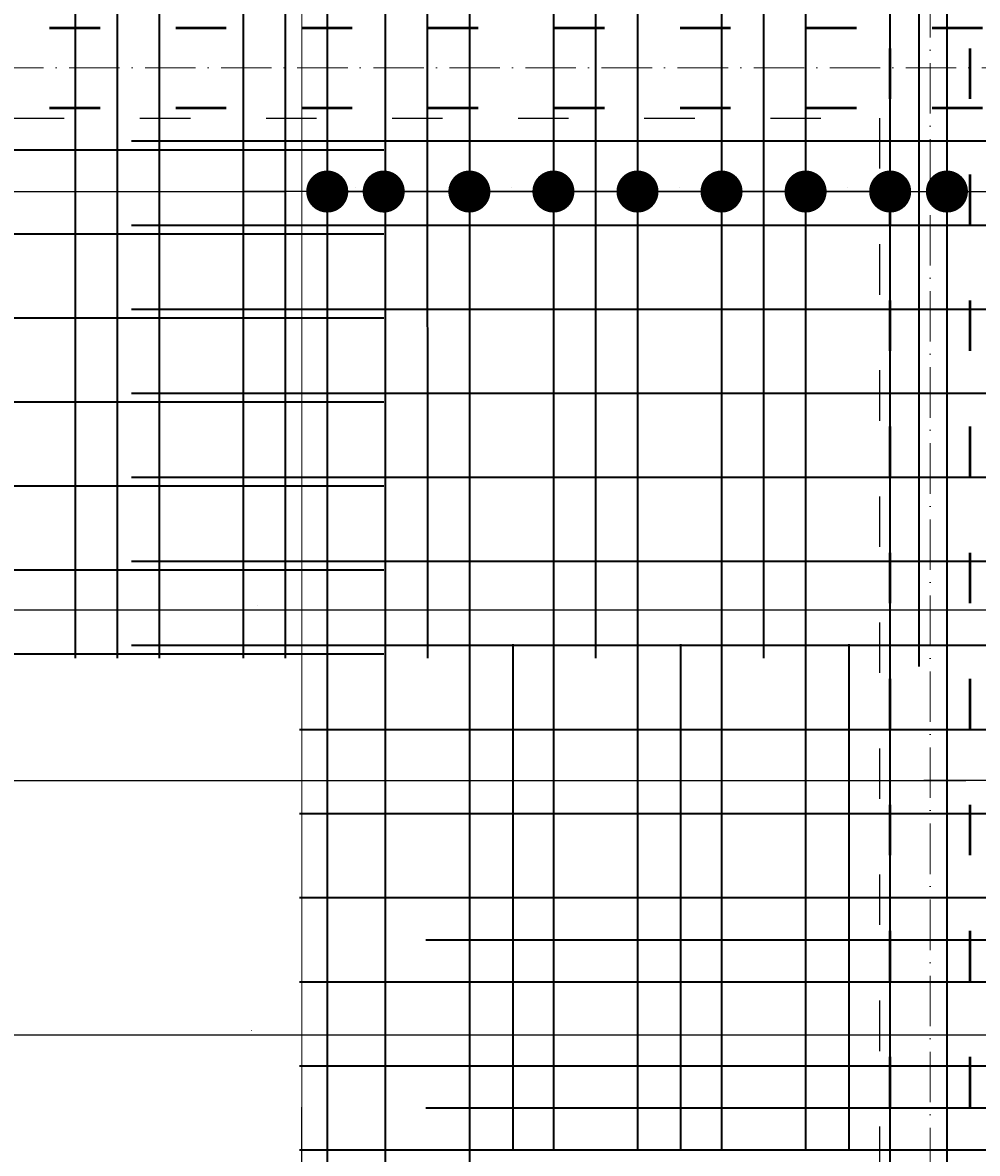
# Model space of a CAD drawing. Header units: millimetres. Extents: x 295948 to 312016, y 6878 to 18016.
# Tile 242 of 252: x 309813 to 310040, y 15021 to 15290. Entities that reach past the tile are written whole.
import ezdxf

# ---------------------------------------------------------------- set-up
doc = ezdxf.new("R2010")
doc.units = ezdxf.units.MM
doc.linetypes.add('ACAD_ISO03W100', pattern=[30, 12, -18])
doc.linetypes.add('ACAD_ISO10W100', pattern=[18, 12, -3, 0, -3])
for name, color, linetype, lineweight in [('konstrukcja wymiary', 1, 'Continuous', 13), ('osie', 5, 'ACAD_ISO10W100', 13), ('zbrojenie', 4, 'Continuous', 50), ('zbrojenie płyty', 141, 'Continuous', 35)]:
    doc.layers.add(name, color=color, linetype=linetype, lineweight=lineweight)
doc.layers.add('przerywane', color=6, linetype='ACAD_ISO03W100')
doc.styles.add('KONSTRUKCJA', font='romand.shx', dxfattribs={"oblique": 10})
doc.styles.get("Standard").update_dxf_attribs({"font": 'romand.shx', "oblique": 10})
doc.dimstyles.new('150', dxfattribs={"dimtxt": 10, "dimasz": 7, "dimexe": 1.25, "dimexo": 0.625, "dimgap": 3, "dimtad": 1, "dimdec": 0, "dimrnd": 0.5, "dimtxsty": 'KONSTRUKCJA', "dimblk": 'ARCHTICK', "dimcen": 2.5, "dimadec": 0, "dimazin": 0, "dimtfac": 1, "dimtdec": 0, "dimtix": 1, "dimtmove": 0, "dimatfit": 3, "dimfxl": 4, "dimfxlon": 1, "dimarcsym": 0})
doc.dimstyles.new('kropki', dxfattribs={"dimtxt": 0.001, "dimasz": 10, "dimexe": 1.25, "dimexo": 0.625, "dimgap": 1, "dimtad": 1, "dimtxsty": 'Standard', "dimblk": 'DOT', "dimcen": 2.5, "dimadec": 0, "dimazin": 0, "dimtfac": 1, "dimtmove": 0, "dimatfit": 3, "dimfxl": 1, "dimfxlon": 1, "dimarcsym": 0})

# ---------------------------------------------------------------- blocks, each defined once
blk = doc.blocks.new('_ArchTick')
at = {"color": 0, "linetype": 'ByBlock', "lineweight": 13, "const_width": 0.15}
blk.add_lwpolyline([(-0.5, -0.5), (0.5, 0.5)], dxfattribs=at)
blk = doc.blocks.new('*D915')
at = {"layer": 'Defpoints', "color": 0, "transparency": 16777216}
for p in [(309884.63, 15501.22), (309620.63, 14520.22), (309884.63, 14520.22)]:
    blk.add_point(p, dxfattribs=at)
at = {"layer": 'konstrukcja wymiary', "color": 0, "lineweight": -2, "transparency": 16777216}
for p, q in [((309620.63, 15497.22), (309620.63, 15502.47)), ((309620.63, 15501.22), (309884.63, 15501.22)), ((309884.63, 15497.22), (309884.63, 15502.47))]:
    blk.add_line(p, q, dxfattribs=at)
at = {"layer": 'konstrukcja wymiary', "color": 0, "lineweight": -2, "transparency": 16777216, "xscale": 7, "yscale": 7, "zscale": 7, "rotation": 180}
blk.add_blockref('_ArchTick', (309620.63, 15501.22), dxfattribs=at)
at = {"layer": 'konstrukcja wymiary', "color": 0, "lineweight": -2, "transparency": 16777216, "xscale": 7, "yscale": 7, "zscale": 7}
blk.add_blockref('_ArchTick', (309884.63, 15501.22), dxfattribs=at)
at = {"layer": 'konstrukcja wymiary', "color": 0, "transparency": 16777216, "insert": (309752.63, 15509.22), "char_height": 10, "attachment_point": 5, "style": 'KONSTRUKCJA'}
blk.add_mtext('264', dxfattribs=at)
blk = doc.blocks.new('*D916')
at = {"layer": 'Defpoints', "color": 0, "transparency": 16777216}
for p in [(310572.63, 15501.22), (309884.63, 14520.22), (310572.63, 14393.22)]:
    blk.add_point(p, dxfattribs=at)
at = {"layer": 'konstrukcja wymiary', "color": 0, "lineweight": -2, "transparency": 16777216}
for p, q in [((309884.63, 15497.22), (309884.63, 15502.47)), ((309884.63, 15501.22), (310572.63, 15501.22)), ((310572.63, 15497.22), (310572.63, 15502.47))]:
    blk.add_line(p, q, dxfattribs=at)
at = {"layer": 'konstrukcja wymiary', "color": 0, "lineweight": -2, "transparency": 16777216, "xscale": 7, "yscale": 7, "zscale": 7, "rotation": 180}
blk.add_blockref('_ArchTick', (309884.63, 15501.22), dxfattribs=at)
at = {"layer": 'konstrukcja wymiary', "color": 0, "lineweight": -2, "transparency": 16777216, "xscale": 7, "yscale": 7, "zscale": 7}
blk.add_blockref('_ArchTick', (310572.63, 15501.22), dxfattribs=at)
at = {"layer": 'konstrukcja wymiary', "color": 0, "transparency": 16777216, "insert": (310228.63, 15509.22), "char_height": 10, "attachment_point": 5, "style": 'KONSTRUKCJA'}
blk.add_mtext('688', dxfattribs=at)
blk = doc.blocks.new('_Dot')
at = {"color": 0, "linetype": 'ByBlock', "lineweight": -2}
blk.add_line((-0.5, 0), (-1, 0), dxfattribs=at)
at = {"color": 0, "linetype": 'ByBlock', "const_width": 0.5}
blk.add_lwpolyline([(-0.25, 0, 1), (0.25, 0, 1)], format="xyb", close=True, dxfattribs=at)
blk = doc.blocks.new('*D1378')
at = {"layer": 'Defpoints', "color": 0, "transparency": 16777216}
for p in [(309067.54, 15259.72), (309885.19, 15249.77), (309885.19, 15239.72)]:
    blk.add_point(p, dxfattribs=at)
at = {"layer": 'konstrukcja wymiary', "color": 0, "lineweight": -2, "transparency": 16777216}
for p, q in [((309067.54, 15250.77), (309067.54, 15248.52)), ((309885.19, 15248.77), (309885.19, 15251.02)), ((309077.54, 15249.77), (309875.19, 15249.77))]:
    blk.add_line(p, q, dxfattribs=at)
at = {"layer": 'konstrukcja wymiary', "color": 0, "lineweight": -2, "transparency": 16777216, "xscale": 10, "yscale": 10, "zscale": 10, "rotation": 180}
blk.add_blockref('_Dot', (309067.54, 15249.77), dxfattribs=at)
at = {"layer": 'konstrukcja wymiary', "color": 0, "lineweight": -2, "transparency": 16777216, "xscale": 10, "yscale": 10, "zscale": 10}
blk.add_blockref('_Dot', (309885.19, 15249.77), dxfattribs=at)
at = {"layer": 'konstrukcja wymiary', "color": 0, "transparency": 16777216, "insert": (309476.36, 15250.77), "char_height": 0.001, "attachment_point": 5}
blk.add_mtext('817,65', dxfattribs=at)
blk = doc.blocks.new('*D1379')
at = {"layer": 'Defpoints', "color": 0, "transparency": 16777216}
for p in [(309898.63, 15249.77), (309885.19, 15239.72), (309898.63, 15239.72)]:
    blk.add_point(p, dxfattribs=at)
at = {"layer": 'konstrukcja wymiary', "color": 0, "lineweight": -2, "transparency": 16777216}
for p, q in [((309885.19, 15248.77), (309885.19, 15251.02)), ((309898.63, 15248.77), (309898.63, 15251.02)), ((309875.19, 15249.77), (309865.19, 15249.77)), ((309885.19, 15249.77), (309898.63, 15249.77)), ((309908.63, 15249.77), (309918.63, 15249.77))]:
    blk.add_line(p, q, dxfattribs=at)
at = {"layer": 'konstrukcja wymiary', "color": 0, "lineweight": -2, "transparency": 16777216, "xscale": 10, "yscale": 10, "zscale": 10}
blk.add_blockref('_Dot', (309885.19, 15249.77), dxfattribs=at)
at = {"layer": 'konstrukcja wymiary', "color": 0, "lineweight": -2, "transparency": 16777216, "xscale": 10, "yscale": 10, "zscale": 10, "rotation": 180}
blk.add_blockref('_Dot', (309898.63, 15249.77), dxfattribs=at)
at = {"layer": 'konstrukcja wymiary', "color": 0, "transparency": 16777216, "insert": (309891.91, 15250.77), "char_height": 0.001, "attachment_point": 5}
blk.add_mtext('13,44', dxfattribs=at)
blk = doc.blocks.new('*D1380')
at = {"layer": 'Defpoints', "color": 0, "transparency": 16777216}
for p in [(309919.01, 15249.77), (309919.01, 15241.72), (309898.63, 15239.72)]:
    blk.add_point(p, dxfattribs=at)
at = {"layer": 'konstrukcja wymiary', "color": 0, "lineweight": -2, "transparency": 16777216}
for p, q in [((309898.63, 15248.77), (309898.63, 15251.02)), ((309919.01, 15248.77), (309919.01, 15251.02)), ((309888.63, 15249.77), (309878.63, 15249.77)), ((309898.63, 15249.77), (309919.01, 15249.77)), ((309929.01, 15249.77), (309939.01, 15249.77))]:
    blk.add_line(p, q, dxfattribs=at)
at = {"layer": 'konstrukcja wymiary', "color": 0, "lineweight": -2, "transparency": 16777216, "xscale": 10, "yscale": 10, "zscale": 10}
blk.add_blockref('_Dot', (309898.63, 15249.77), dxfattribs=at)
at = {"layer": 'konstrukcja wymiary', "color": 0, "lineweight": -2, "transparency": 16777216, "xscale": 10, "yscale": 10, "zscale": 10, "rotation": 180}
blk.add_blockref('_Dot', (309919.01, 15249.77), dxfattribs=at)
at = {"layer": 'konstrukcja wymiary', "color": 0, "transparency": 16777216, "insert": (309908.82, 15250.77), "char_height": 0.001, "attachment_point": 5}
blk.add_mtext('20,38', dxfattribs=at)
blk = doc.blocks.new('*D1381')
at = {"layer": 'Defpoints', "color": 0, "transparency": 16777216}
for p in [(309939.01, 15249.77), (309919.01, 15241.72), (309939.01, 15241.72)]:
    blk.add_point(p, dxfattribs=at)
at = {"layer": 'konstrukcja wymiary', "color": 0, "lineweight": -2, "transparency": 16777216}
for p, q in [((309919.01, 15248.77), (309919.01, 15251.02)), ((309939.01, 15248.77), (309939.01, 15251.02)), ((309909.01, 15249.77), (309899.01, 15249.77)), ((309919.01, 15249.77), (309939.01, 15249.77)), ((309949.01, 15249.77), (309959.01, 15249.77))]:
    blk.add_line(p, q, dxfattribs=at)
at = {"layer": 'konstrukcja wymiary', "color": 0, "lineweight": -2, "transparency": 16777216, "xscale": 10, "yscale": 10, "zscale": 10}
blk.add_blockref('_Dot', (309919.01, 15249.77), dxfattribs=at)
at = {"layer": 'konstrukcja wymiary', "color": 0, "lineweight": -2, "transparency": 16777216, "xscale": 10, "yscale": 10, "zscale": 10, "rotation": 180}
blk.add_blockref('_Dot', (309939.01, 15249.77), dxfattribs=at)
at = {"layer": 'konstrukcja wymiary', "color": 0, "transparency": 16777216, "insert": (309929.01, 15250.77), "char_height": 0.001, "attachment_point": 5}
blk.add_mtext('20', dxfattribs=at)
blk = doc.blocks.new('*D1382')
at = {"layer": 'Defpoints', "color": 0, "transparency": 16777216}
for p in [(309959.01, 15249.77), (309939.01, 15241.72), (309959.01, 15241.72)]:
    blk.add_point(p, dxfattribs=at)
at = {"layer": 'konstrukcja wymiary', "color": 0, "lineweight": -2, "transparency": 16777216}
for p, q in [((309939.01, 15248.77), (309939.01, 15251.02)), ((309959.01, 15248.77), (309959.01, 15251.02)), ((309929.01, 15249.77), (309919.01, 15249.77)), ((309939.01, 15249.77), (309959.01, 15249.77)), ((309969.01, 15249.77), (309979.01, 15249.77))]:
    blk.add_line(p, q, dxfattribs=at)
at = {"layer": 'konstrukcja wymiary', "color": 0, "lineweight": -2, "transparency": 16777216, "xscale": 10, "yscale": 10, "zscale": 10}
blk.add_blockref('_Dot', (309939.01, 15249.77), dxfattribs=at)
at = {"layer": 'konstrukcja wymiary', "color": 0, "lineweight": -2, "transparency": 16777216, "xscale": 10, "yscale": 10, "zscale": 10, "rotation": 180}
blk.add_blockref('_Dot', (309959.01, 15249.77), dxfattribs=at)
at = {"layer": 'konstrukcja wymiary', "color": 0, "transparency": 16777216, "insert": (309949.01, 15250.77), "char_height": 0.001, "attachment_point": 5}
blk.add_mtext('20', dxfattribs=at)
blk = doc.blocks.new('*D1427')
at = {"layer": 'Defpoints', "color": 0, "transparency": 16777216}
for p in [(309979.01, 15249.77), (309959.01, 15241.72), (309979.01, 15241.72)]:
    blk.add_point(p, dxfattribs=at)
at = {"layer": 'konstrukcja wymiary', "color": 0, "lineweight": -2, "transparency": 16777216}
for p, q in [((309959.01, 15248.77), (309959.01, 15251.02)), ((309979.01, 15248.77), (309979.01, 15251.02)), ((309949.01, 15249.77), (309939.01, 15249.77)), ((309959.01, 15249.77), (309979.01, 15249.77)), ((309989.01, 15249.77), (309999.01, 15249.77))]:
    blk.add_line(p, q, dxfattribs=at)
at = {"layer": 'konstrukcja wymiary', "color": 0, "lineweight": -2, "transparency": 16777216, "xscale": 10, "yscale": 10, "zscale": 10}
blk.add_blockref('_Dot', (309959.01, 15249.77), dxfattribs=at)
at = {"layer": 'konstrukcja wymiary', "color": 0, "lineweight": -2, "transparency": 16777216, "xscale": 10, "yscale": 10, "zscale": 10, "rotation": 180}
blk.add_blockref('_Dot', (309979.01, 15249.77), dxfattribs=at)
at = {"layer": 'konstrukcja wymiary', "color": 0, "transparency": 16777216, "insert": (309969.01, 15250.77), "char_height": 0.001, "attachment_point": 5}
blk.add_mtext('20', dxfattribs=at)
blk = doc.blocks.new('*D1428')
at = {"layer": 'Defpoints', "color": 0, "transparency": 16777216}
for p in [(309999.01, 15249.77), (309979.01, 15241.72), (309999.01, 15241.72)]:
    blk.add_point(p, dxfattribs=at)
at = {"layer": 'konstrukcja wymiary', "color": 0, "lineweight": -2, "transparency": 16777216}
for p, q in [((309979.01, 15248.77), (309979.01, 15251.02)), ((309999.01, 15248.77), (309999.01, 15251.02)), ((309969.01, 15249.77), (309959.01, 15249.77)), ((309979.01, 15249.77), (309999.01, 15249.77)), ((310009.01, 15249.77), (310019.01, 15249.77))]:
    blk.add_line(p, q, dxfattribs=at)
at = {"layer": 'konstrukcja wymiary', "color": 0, "lineweight": -2, "transparency": 16777216, "xscale": 10, "yscale": 10, "zscale": 10}
blk.add_blockref('_Dot', (309979.01, 15249.77), dxfattribs=at)
at = {"layer": 'konstrukcja wymiary', "color": 0, "lineweight": -2, "transparency": 16777216, "xscale": 10, "yscale": 10, "zscale": 10, "rotation": 180}
blk.add_blockref('_Dot', (309999.01, 15249.77), dxfattribs=at)
at = {"layer": 'konstrukcja wymiary', "color": 0, "transparency": 16777216, "insert": (309989.01, 15250.77), "char_height": 0.001, "attachment_point": 5}
blk.add_mtext('20', dxfattribs=at)
blk = doc.blocks.new('*D1429')
at = {"layer": 'Defpoints', "color": 0, "transparency": 16777216}
for p in [(310019.13, 15249.77), (309999.01, 15241.72), (310019.13, 15241.72)]:
    blk.add_point(p, dxfattribs=at)
at = {"layer": 'konstrukcja wymiary', "color": 0, "lineweight": -2, "transparency": 16777216}
for p, q in [((309999.01, 15248.77), (309999.01, 15251.02)), ((310019.13, 15248.77), (310019.13, 15251.02)), ((309989.01, 15249.77), (309979.01, 15249.77)), ((309999.01, 15249.77), (310019.13, 15249.77)), ((310029.13, 15249.77), (310039.13, 15249.77))]:
    blk.add_line(p, q, dxfattribs=at)
at = {"layer": 'konstrukcja wymiary', "color": 0, "lineweight": -2, "transparency": 16777216, "xscale": 10, "yscale": 10, "zscale": 10}
blk.add_blockref('_Dot', (309999.01, 15249.77), dxfattribs=at)
at = {"layer": 'konstrukcja wymiary', "color": 0, "lineweight": -2, "transparency": 16777216, "xscale": 10, "yscale": 10, "zscale": 10, "rotation": 180}
blk.add_blockref('_Dot', (310019.13, 15249.77), dxfattribs=at)
at = {"layer": 'konstrukcja wymiary', "color": 0, "transparency": 16777216, "insert": (310009.07, 15250.77), "char_height": 0.001, "attachment_point": 5}
blk.add_mtext('20,12', dxfattribs=at)
blk = doc.blocks.new('*D1430')
at = {"layer": 'Defpoints', "color": 0, "transparency": 16777216}
for p in [(310032.63, 15249.77), (310019.13, 15241.72), (310032.63, 15241.72)]:
    blk.add_point(p, dxfattribs=at)
at = {"layer": 'konstrukcja wymiary', "color": 0, "lineweight": -2, "transparency": 16777216}
for p, q in [((310019.13, 15248.77), (310019.13, 15251.02)), ((310032.63, 15248.77), (310032.63, 15251.02)), ((310009.13, 15249.77), (309999.13, 15249.77)), ((310019.13, 15249.77), (310032.63, 15249.77)), ((310042.63, 15249.77), (310052.63, 15249.77))]:
    blk.add_line(p, q, dxfattribs=at)
at = {"layer": 'konstrukcja wymiary', "color": 0, "lineweight": -2, "transparency": 16777216, "xscale": 10, "yscale": 10, "zscale": 10}
blk.add_blockref('_Dot', (310019.13, 15249.77), dxfattribs=at)
at = {"layer": 'konstrukcja wymiary', "color": 0, "lineweight": -2, "transparency": 16777216, "xscale": 10, "yscale": 10, "zscale": 10, "rotation": 180}
blk.add_blockref('_Dot', (310032.63, 15249.77), dxfattribs=at)
at = {"layer": 'konstrukcja wymiary', "color": 0, "transparency": 16777216, "insert": (310025.88, 15250.77), "char_height": 0.001, "attachment_point": 5}
blk.add_mtext('13,5', dxfattribs=at)
blk = doc.blocks.new('*D1431')
at = {"layer": 'Defpoints', "color": 0, "transparency": 16777216}
for p in [(310669.72, 15249.77), (310032.63, 15241.72), (310669.72, 15221.72)]:
    blk.add_point(p, dxfattribs=at)
at = {"layer": 'konstrukcja wymiary', "color": 0, "lineweight": -2, "transparency": 16777216}
for p, q in [((310032.63, 15248.77), (310032.63, 15251.02)), ((310669.72, 15248.77), (310669.72, 15251.02)), ((310042.63, 15249.77), (310659.72, 15249.77))]:
    blk.add_line(p, q, dxfattribs=at)
at = {"layer": 'konstrukcja wymiary', "color": 0, "lineweight": -2, "transparency": 16777216, "xscale": 10, "yscale": 10, "zscale": 10, "rotation": 180}
blk.add_blockref('_Dot', (310032.63, 15249.77), dxfattribs=at)
at = {"layer": 'konstrukcja wymiary', "color": 0, "lineweight": -2, "transparency": 16777216, "xscale": 10, "yscale": 10, "zscale": 10}
blk.add_blockref('_Dot', (310669.72, 15249.77), dxfattribs=at)
at = {"layer": 'konstrukcja wymiary', "color": 0, "transparency": 16777216, "insert": (310351.18, 15250.77), "char_height": 0.001, "attachment_point": 5}
blk.add_mtext('637,09', dxfattribs=at)
blk = doc.blocks.new('*D877')
at = {"layer": 'Defpoints', "color": 0, "transparency": 16777216}
for p in [(310376.34, 15181.72), (309360.92, 15159.72), (310376.34, 15150.23)]:
    blk.add_point(p, dxfattribs=at)
at = {"layer": 'konstrukcja wymiary', "color": 0, "lineweight": -2, "transparency": 16777216}
for p, q in [((309360.92, 15151.23), (309360.92, 15148.98)), ((310376.34, 15151.23), (310376.34, 15148.98)), ((309370.92, 15150.23), (310366.34, 15150.23))]:
    blk.add_line(p, q, dxfattribs=at)
at = {"layer": 'konstrukcja wymiary', "color": 0, "lineweight": -2, "transparency": 16777216, "xscale": 10, "yscale": 10, "zscale": 10, "rotation": 180}
blk.add_blockref('_Dot', (309360.92, 15150.23), dxfattribs=at)
at = {"layer": 'konstrukcja wymiary', "color": 0, "lineweight": -2, "transparency": 16777216, "xscale": 10, "yscale": 10, "zscale": 10}
blk.add_blockref('_Dot', (310376.34, 15150.23), dxfattribs=at)
at = {"layer": 'konstrukcja wymiary', "color": 0, "transparency": 16777216, "insert": (309868.63, 15151.23), "char_height": 0.001, "attachment_point": 5}
blk.add_mtext('1015,43', dxfattribs=at)
blk = doc.blocks.new('*D1418')
at = {"layer": 'Defpoints', "color": 0, "transparency": 16777216}
for p in [(310047.13, 15109.64), (310047.13, 15101.72), (309547.13, 15099.72)]:
    blk.add_point(p, dxfattribs=at)
at = {"layer": 'konstrukcja wymiary', "color": 0, "lineweight": -2, "transparency": 16777216}
for p, q in [((309547.13, 15108.64), (309547.13, 15110.89)), ((310047.13, 15108.64), (310047.13, 15110.89)), ((309557.13, 15109.64), (310037.13, 15109.64))]:
    blk.add_line(p, q, dxfattribs=at)
at = {"layer": 'konstrukcja wymiary', "color": 0, "lineweight": -2, "transparency": 16777216, "xscale": 10, "yscale": 10, "zscale": 10, "rotation": 180}
blk.add_blockref('_Dot', (309547.13, 15109.64), dxfattribs=at)
at = {"layer": 'konstrukcja wymiary', "color": 0, "lineweight": -2, "transparency": 16777216, "xscale": 10, "yscale": 10, "zscale": 10}
blk.add_blockref('_Dot', (310047.13, 15109.64), dxfattribs=at)
at = {"layer": 'konstrukcja wymiary', "color": 0, "transparency": 16777216, "insert": (309797.13, 15110.64), "char_height": 0.001, "attachment_point": 5}
blk.add_mtext('500', dxfattribs=at)
blk = doc.blocks.new('*D1419')
at = {"layer": 'Defpoints', "color": 0, "transparency": 16777216}
for p in [(310067.13, 15109.64), (310047.13, 15101.72), (310067.13, 15101.72)]:
    blk.add_point(p, dxfattribs=at)
at = {"layer": 'konstrukcja wymiary', "color": 0, "lineweight": -2, "transparency": 16777216}
for p, q in [((310047.13, 15108.64), (310047.13, 15110.89)), ((310067.13, 15108.64), (310067.13, 15110.89)), ((310037.13, 15109.64), (310027.13, 15109.64)), ((310047.13, 15109.64), (310067.13, 15109.64)), ((310077.13, 15109.64), (310087.13, 15109.64))]:
    blk.add_line(p, q, dxfattribs=at)
at = {"layer": 'konstrukcja wymiary', "color": 0, "lineweight": -2, "transparency": 16777216, "xscale": 10, "yscale": 10, "zscale": 10}
blk.add_blockref('_Dot', (310047.13, 15109.64), dxfattribs=at)
at = {"layer": 'konstrukcja wymiary', "color": 0, "lineweight": -2, "transparency": 16777216, "xscale": 10, "yscale": 10, "zscale": 10, "rotation": 180}
blk.add_blockref('_Dot', (310067.13, 15109.64), dxfattribs=at)
at = {"layer": 'konstrukcja wymiary', "color": 0, "transparency": 16777216, "insert": (310057.13, 15110.64), "char_height": 0.001, "attachment_point": 5}
blk.add_mtext('20', dxfattribs=at)
blk = doc.blocks.new('*D1424')
at = {"layer": 'Defpoints', "color": 0, "transparency": 16777216}
for p in [(309447.13, 15059.72), (310287.13, 15061.72), (310287.13, 15049.11)]:
    blk.add_point(p, dxfattribs=at)
at = {"layer": 'konstrukcja wymiary', "color": 0, "lineweight": -2, "transparency": 16777216}
for p, q in [((309447.13, 15050.11), (309447.13, 15047.86)), ((309457.13, 15049.11), (310277.13, 15049.11)), ((310287.13, 15050.11), (310287.13, 15047.86))]:
    blk.add_line(p, q, dxfattribs=at)
at = {"layer": 'konstrukcja wymiary', "color": 0, "lineweight": -2, "transparency": 16777216, "xscale": 10, "yscale": 10, "zscale": 10, "rotation": 180}
blk.add_blockref('_Dot', (309447.13, 15049.11), dxfattribs=at)
at = {"layer": 'konstrukcja wymiary', "color": 0, "lineweight": -2, "transparency": 16777216, "xscale": 10, "yscale": 10, "zscale": 10}
blk.add_blockref('_Dot', (310287.13, 15049.11), dxfattribs=at)
at = {"layer": 'konstrukcja wymiary', "color": 0, "transparency": 16777216, "insert": (309867.13, 15050.11), "char_height": 0.001, "attachment_point": 5}
blk.add_mtext('840', dxfattribs=at)
blk = doc.blocks.new('*D1750')
at = {"layer": 'Defpoints', "color": 0, "transparency": 16777216}
for p in [(309879.14, 15004.79), (309879.14, 15004.79), (309879.14, 14997.72)]:
    blk.add_point(p, dxfattribs=at)
at = {"layer": 'konstrukcja wymiary', "color": 0, "lineweight": -2, "transparency": 16777216}
for p, q in [((309879.14, 15014.79), (309879.14, 15024.79)), ((309879.14, 15004.79), (309880.39, 15004.79)), ((309879.14, 14997.72), (309879.14, 15004.79)), ((309879.14, 14997.72), (309880.39, 14997.72)), ((309879.14, 14987.72), (309879.14, 14977.72))]:
    blk.add_line(p, q, dxfattribs=at)
at = {"layer": 'konstrukcja wymiary', "color": 0, "lineweight": -2, "transparency": 16777216, "xscale": 10, "yscale": 10, "zscale": 10}
for p, rotation in [((309879.14, 15004.79), 270), ((309879.14, 14997.72), 90)]:
    blk.add_blockref('_Dot', p, dxfattribs=dict(at, rotation=rotation))
at = {"layer": 'konstrukcja wymiary', "color": 0, "transparency": 16777216, "insert": (309878.14, 15001.26), "char_height": 0.001, "attachment_point": 5, "rotation": 90}
blk.add_mtext('7,07', dxfattribs=at)
blk = doc.blocks.new('*D1749')
at = {"layer": 'Defpoints', "color": 0, "transparency": 16777216}
for p in [(309879.14, 15011.87), (309879.14, 15011.87), (309879.14, 15004.79)]:
    blk.add_point(p, dxfattribs=at)
at = {"layer": 'konstrukcja wymiary', "color": 0, "lineweight": -2, "transparency": 16777216}
for p, q in [((309879.14, 15021.87), (309879.14, 15031.87)), ((309879.14, 15011.87), (309880.39, 15011.87)), ((309879.14, 15004.79), (309879.14, 15011.87)), ((309879.14, 15004.79), (309880.39, 15004.79)), ((309879.14, 14994.79), (309879.14, 14984.79))]:
    blk.add_line(p, q, dxfattribs=at)
at = {"layer": 'konstrukcja wymiary', "color": 0, "lineweight": -2, "transparency": 16777216, "xscale": 10, "yscale": 10, "zscale": 10}
for p, rotation in [((309879.14, 15011.87), 270), ((309879.14, 15004.79), 90)]:
    blk.add_blockref('_Dot', p, dxfattribs=dict(at, rotation=rotation))
at = {"layer": 'konstrukcja wymiary', "color": 0, "transparency": 16777216, "insert": (309878.14, 15008.33), "char_height": 0.001, "attachment_point": 5, "rotation": 90}
blk.add_mtext('7,07', dxfattribs=at)

msp = doc.modelspace()

# ---------------------------------------------------------------- linework, layer by layer
at = {"layer": 'konstrukcja wymiary'}
msp.add_line((309879.141, 15026.866), (309879.141, 15458.987), dxfattribs=at)
at = {"layer": 'osie'}
for p, q in [((310028.631, 15606.148), (310028.631, 13976.332)), ((308773.963, 15279.224), (310778.683, 15279.224))]:
    msp.add_line(p, q, dxfattribs=at)
at = {"layer": 'przerywane'}
for p, q in [((309420.631, 15267.224), (310016.631, 15267.224)), ((310016.631, 15267.224), (310016.631, 14969.324))]:
    msp.add_line(p, q, dxfattribs=at)
at = {"layer": 'zbrojenie', "linetype": 'ACAD_ISO03W100'}
for p, q in [((308979.131, 15288.724), (310758.131, 15288.724)), ((310019.131, 14971.824), (310019.131, 15288.724)), ((310038.131, 14971.824), (310038.131, 15288.724)), ((308979.131, 15269.724), (310758.131, 15269.724))]:
    msp.add_line(p, q, dxfattribs=at)
at = {"layer": 'zbrojenie płyty'}
for p, q in [((309825.189, 15438.724), (309825.189, 15138.724)), ((309835.164, 15438.724), (309835.198, 15138.724)), ((309845.189, 15438.724), (309845.189, 15138.724)), ((309865.189, 15438.724), (309865.189, 15138.724)), ((309875.164, 15438.724), (309875.198, 15138.724)), ((309885.189, 15438.724), (309885.189, 14789.224)), ((309899.014, 15438.724), (309899.014, 14789.224)), ((309908.989, 15438.724), (309909.023, 15138.724)), ((309919.014, 15438.724), (309919.014, 14789.224)), ((309939.014, 15438.724), (309939.014, 15021.724)), ((309948.989, 15438.724), (309949.023, 15138.724)), ((309959.014, 15438.724), (309959.014, 15021.724)), ((309979.014, 15438.724), (309979.014, 15021.724)), ((309988.989, 15438.724), (309989.023, 15138.724)), ((309999.014, 15438.724), (309999.014, 15021.724)), ((310019.014, 15438.724), (310019.014, 14789.224)), ((310025.921, 15436.717), (310025.954, 15136.717)), ((310032.631, 15438.724), (310032.631, 14789.224)), ((310758.131, 15261.724), (309838.631, 15261.724)), ((308979.131, 15259.724), (309898.631, 15259.724)), ((310758.131, 15241.724), (309838.631, 15241.724)), ((308979.131, 15239.724), (309898.631, 15239.724)), ((310758.131, 15221.724), (309838.631, 15221.724)), ((308979.131, 15219.724), (309898.631, 15219.724)), ((308979.131, 15199.724), (309898.631, 15199.724)), ((310758.131, 15201.724), (309838.631, 15201.724)), ((310758.131, 15181.724), (309838.631, 15181.724)), ((308979.131, 15179.724), (309898.631, 15179.724)), ((308979.131, 15159.724), (309898.631, 15159.724)), ((310758.131, 15161.724), (309838.631, 15161.724)), ((310758.131, 15141.724), (309838.631, 15141.724)), ((309929.387, 15142.036), (309929.387, 15021.724)), ((309969.248, 15142.036), (309969.248, 15021.724)), ((310009.257, 15142.036), (310009.257, 15021.724)), ((308979.131, 15139.724), (309898.631, 15139.724)), ((309878.631, 15121.724), (310478.631, 15121.724)), ((309878.631, 15101.724), (310478.631, 15101.724)), ((309878.631, 15081.724), (310478.631, 15081.724)), ((309908.631, 15071.724), (310208.631, 15071.724)), ((309878.631, 15061.724), (310478.631, 15061.724)), ((309878.631, 15041.724), (310478.631, 15041.724)), ((309908.631, 15031.724), (310208.631, 15031.724)), ((309878.631, 15021.724), (310478.631, 15021.724))]:
    msp.add_line(p, q, dxfattribs=at)

# ---------------------------------------------------------------- dimensions: what is measured, and where the dimension line sits
at = {"layer": 'konstrukcja wymiary'}
for base, p1, p2, dimstyle, picture, middle in [((309884.631, 15501.224), (309620.631, 14520.224), (309884.631, 14520.224), '150', '*D915', (309752.631, 15509.224)), ((310572.631, 15501.224), (309884.631, 14520.224), (310572.631, 14393.224), '150', '*D916', (310228.631, 15509.224)), ((309885.189, 15249.767), (309067.538, 15259.724), (309885.189, 15239.724), 'kropki', '*D1378', (309476.363, 15250.768)), ((309898.631, 15249.767), (309885.189, 15239.724), (309898.631, 15239.724), 'kropki', '*D1379', (309891.91, 15250.768)), ((309919.014, 15249.767), (309898.631, 15239.724), (309919.014, 15241.724), 'kropki', '*D1380', (309908.822, 15250.768)), ((309939.014, 15249.767), (309919.014, 15241.724), (309939.014, 15241.724), 'kropki', '*D1381', (309929.014, 15250.768)), ((309959.014, 15249.767), (309939.014, 15241.724), (309959.014, 15241.724), 'kropki', '*D1382', (309949.014, 15250.768)), ((309979.014, 15249.767), (309959.014, 15241.724), (309979.014, 15241.724), 'kropki', '*D1427', (309969.014, 15250.768)), ((309999.014, 15249.767), (309979.014, 15241.724), (309999.014, 15241.724), 'kropki', '*D1428', (309989.014, 15250.768)), ((310019.131, 15249.767), (309999.014, 15241.724), (310019.131, 15241.724), 'kropki', '*D1429', (310009.072, 15250.768)), ((310032.631, 15249.767), (310019.131, 15241.724), (310032.631, 15241.724), 'kropki', '*D1430', (310025.881, 15250.768)), ((310669.72, 15249.767), (310032.631, 15241.724), (310669.72, 15221.724), 'kropki', '*D1431', (310351.176, 15250.768)), ((310376.344, 15150.227), (309360.918, 15159.724), (310376.344, 15181.724), 'kropki', '*D877', (309868.631, 15151.227)), ((310047.131, 15109.637), (309547.131, 15099.724), (310047.131, 15101.724), 'kropki', '*D1418', (309797.131, 15110.638)), ((310067.131, 15109.637), (310047.131, 15101.724), (310067.131, 15101.724), 'kropki', '*D1419', (310057.131, 15110.638)), ((310287.131, 15049.114), (309447.131, 15059.724), (310287.131, 15061.724), 'kropki', '*D1424', (309867.131, 15050.114))]:
    dim = msp.add_linear_dim(base=base, p1=p1, p2=p2, dimstyle=dimstyle, override={"dimtmove": 1}, dxfattribs=at)
    dim.commit()
    dim.dimension.update_dxf_attribs({"geometry": picture, "text_midpoint": middle})
for base, p1, p2, picture, middle in [((309879.141, 15011.866), (309879.141, 15004.795), (309879.141, 15011.866), '*D1749', (309878.141, 15008.33)), ((309879.141, 15004.795), (309879.141, 14997.724), (309879.141, 15004.795), '*D1750', (309878.141, 15001.259))]:
    dim = msp.add_linear_dim(base=base, p1=p1, p2=p2, angle=90, dimstyle='kropki', override={"dimtmove": 1}, dxfattribs=at)
    dim.commit()
    dim.dimension.update_dxf_attribs({"geometry": picture, "text_midpoint": middle})

doc.saveas('drawing.dxf')
